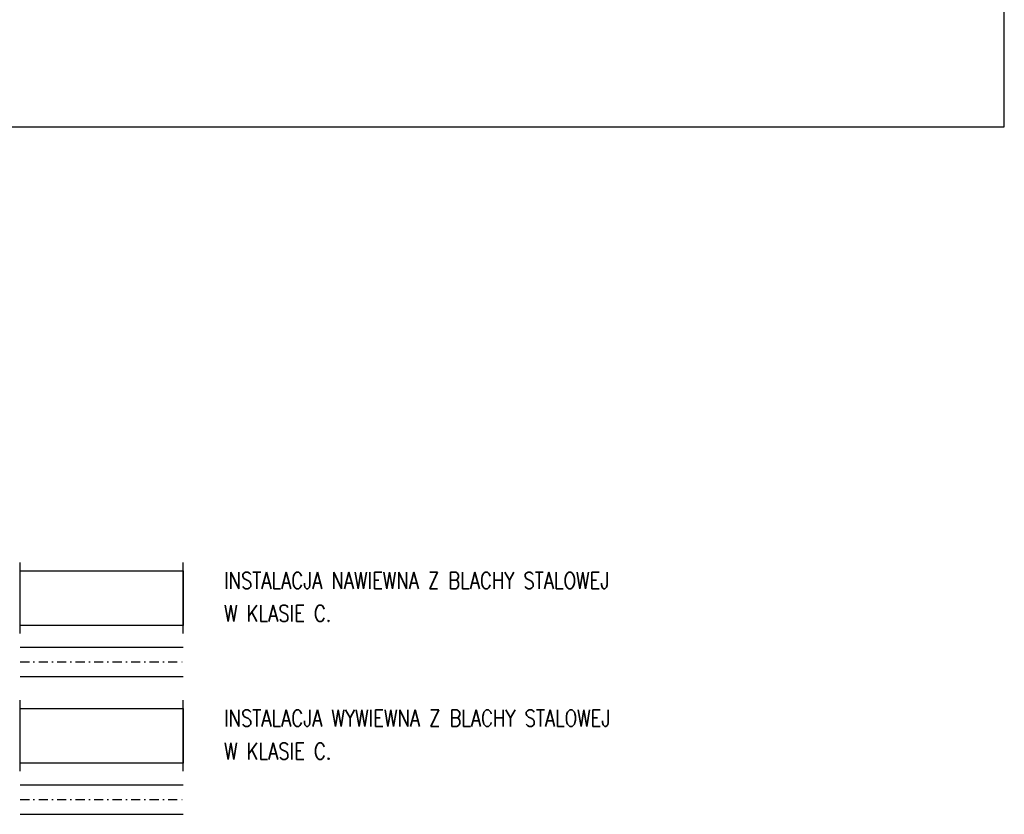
# Model space of a CAD drawing. Header units: centimetres. Extents: x -1062 to 5388, y 1642 to 2943.
# Tile 23 of 90: x -404 to 134, y 1669 to 2103. Entities that reach past the tile are written whole.
import ezdxf

# ---------------------------------------------------------------- set-up
doc = ezdxf.new("R2010")
doc.units = ezdxf.units.CM
doc.linetypes.add('DASHDOT', pattern=[1, 0.5, -0.25, 0, -0.25])
doc.layers.add('M-AXS', color=2, linetype='DASHDOT', lineweight=30)
doc.layers.add('M-TEXT', color=5, linetype='Continuous', lineweight=9)
for name, color, linetype in [('M-DUCT-RETN-W6', 240, 'Continuous'), ('M-XREF', 252, 'Continuous'), ('XREF$0$Ściany-2', 8, 'Continuous')]:
    doc.layers.add(name, color=color, linetype=linetype)
doc.layers.add('M-DUCT-SUPP', color=7, linetype='Continuous', true_color=0x006dda)
doc.styles.add('RomanS', font='romans.shx')

# ---------------------------------------------------------------- blocks, each defined once
blk = doc.blocks.new('XREF')
at = {"layer": 'XREF$0$Ściany-2'}
for p, q in [((134.28, 2044.08), (134.28, 2131.08)), ((-915.87, 2044.08), (134.28, 2044.08))]:
    blk.add_line(p, q, dxfattribs=at)

msp = doc.modelspace()

# ---------------------------------------------------------------- linework, layer by layer
at = {"layer": 'M-AXS', "ltscale": 10}
for p, q in [((-403.33, 1751.91), (-314.33, 1751.91)), ((-403.33, 1751.91), (-314.33, 1751.91)), ((-403.33, 1676.7), (-314.33, 1676.7)), ((-403.33, 1676.7), (-314.33, 1676.7))]:
    msp.add_line(p, q, dxfattribs=at)
at = {"layer": 'M-DUCT-RETN-W6'}
for p, q in [((-403.33, 1692.17), (-403.33, 1730.99)), ((-403.33, 1692.17), (-403.33, 1730.99)), ((-314.33, 1692.17), (-314.33, 1730.99)), ((-314.33, 1692.17), (-314.33, 1730.99)), ((-403.33, 1726.49), (-314.33, 1726.49)), ((-403.33, 1696.67), (-403.33, 1726.49)), ((-403.33, 1726.49), (-314.33, 1726.49)), ((-403.33, 1696.67), (-403.33, 1726.49)), ((-314.33, 1726.49), (-314.33, 1696.67)), ((-314.33, 1726.49), (-314.33, 1696.67)), ((-314.33, 1696.67), (-403.33, 1696.67)), ((-314.33, 1696.67), (-403.33, 1696.67)), ((-403.33, 1684.7), (-314.33, 1684.7)), ((-403.33, 1684.7), (-314.33, 1684.7)), ((-403.34, 1668.69), (-314.33, 1668.7)), ((-403.34, 1668.69), (-314.33, 1668.7))]:
    msp.add_line(p, q, dxfattribs=at)
at = {"layer": 'M-DUCT-SUPP'}
for p, q in [((-403.33, 1767.39), (-403.33, 1806.21)), ((-403.33, 1767.39), (-403.33, 1806.21)), ((-314.33, 1767.39), (-314.33, 1806.21)), ((-314.33, 1767.39), (-314.33, 1806.21)), ((-403.33, 1801.71), (-314.33, 1801.71)), ((-403.33, 1771.89), (-403.33, 1801.71)), ((-403.33, 1801.71), (-314.33, 1801.71)), ((-403.33, 1771.89), (-403.33, 1801.71)), ((-314.33, 1801.71), (-314.33, 1771.89)), ((-314.33, 1801.71), (-314.33, 1771.89)), ((-314.33, 1771.89), (-403.33, 1771.89)), ((-314.33, 1771.89), (-403.33, 1771.89)), ((-403.33, 1759.91), (-314.33, 1759.91)), ((-403.33, 1759.91), (-314.33, 1759.91)), ((-403.34, 1743.91), (-314.33, 1743.91)), ((-403.34, 1743.91), (-314.33, 1743.91))]:
    msp.add_line(p, q, dxfattribs=at)

# ---------------------------------------------------------------- block references
at = {"layer": 'M-XREF'}
msp.add_blockref('XREF', (0, 0), dxfattribs=at)

# ---------------------------------------------------------------- texts
at = {"layer": 'M-TEXT', "style": 'RomanS', "width": 0.8}
for s, p in [('INSTALACJA NAWIEWNA Z BLACHY STALOWEJ ', (-291.92, 1791.91)), ('INSTALACJA NAWIEWNA Z BLACHY STALOWEJ ', (-291.92, 1791.91)), ('W KLASIE C.', (-291.92, 1773.91)), ('W KLASIE C.', (-291.92, 1773.91)), ('INSTALACJA WYWIEWNA Z BLACHY STALOWEJ ', (-291.92, 1716.69)), ('INSTALACJA WYWIEWNA Z BLACHY STALOWEJ ', (-291.92, 1716.69)), ('W KLASIE C.', (-291.92, 1698.69)), ('W KLASIE C.', (-291.92, 1698.69))]:
    msp.add_text(s, height=9, dxfattribs=at).set_placement(p)

doc.saveas('drawing.dxf')
